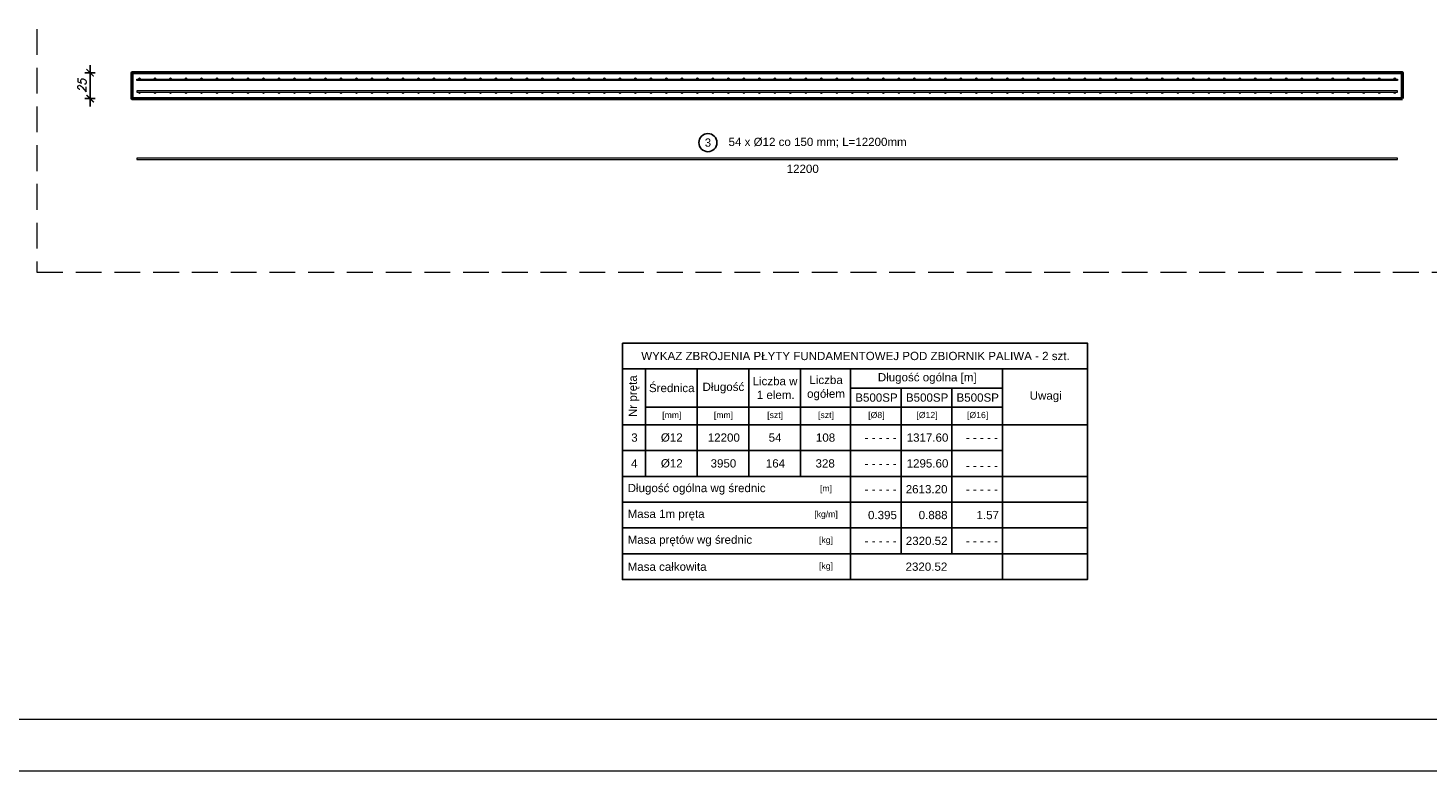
# Model space of a CAD drawing. Header units: millimetres. Extents: x 1814 to 94182, y 11562 to 49454.
# Tile 25 of 143: x 12135 to 13490, y 13147 to 13866. Entities that reach past the tile are written whole.
import ezdxf

# ---------------------------------------------------------------- set-up
doc = ezdxf.new("R2010")
doc.units = ezdxf.units.MM
doc.linetypes.add('DASHED', pattern=[0.75, 0.5, -0.25])
doc.layers.add('odnośnik', color=140, linetype='Continuous')
doc.layers.add('opis', color=50, linetype='Continuous')
doc.layers.add('pomoc', color=210, linetype='Continuous', lineweight=9, plot=False)
for name, color, linetype, lineweight in [('ramka', 84, 'Continuous', 15), ('wymiar', 135, 'Continuous', 9), ('zbrojenie', 123, 'Continuous', 9), ('ściany', 7, 'Continuous', 50)]:
    doc.layers.add(name, color=color, linetype=linetype, lineweight=lineweight)
doc.styles.add('Opisowy', font='arial.ttf')
doc.styles.get("Standard").update_dxf_attribs({"font": 'arial.ttf'})
doc.styles.add('WYMIARY', font='simplex.shx', dxfattribs={"oblique": 15})
doc.dimstyles.new('1-50', dxfattribs={"dimscale": 50, "dimtxt": 0.16, "dimasz": 0.2, "dimexe": 0.1, "dimexo": 0.1, "dimgap": 0.075, "dimtad": 1, "dimdec": 1, "dimrnd": 0.1, "dimzin": 9, "dimtxsty": 'WYMIARY', "dimblk": 'ARCHTICK', "dimcen": 0.2, "dimdle": 0.15, "dimadec": 1, "dimazin": 1, "dimtfac": 1, "dimtdec": 1, "dimtix": 1, "dimtmove": 2, "dimatfit": 3, "dimldrblk": 'ARCHTICK', "dimfxl": 0, "dimarcsym": 0})

# ---------------------------------------------------------------- blocks, each defined once
blk = doc.blocks.new('_ARCHTICK')
at = {"color": 0, "linetype": 'ByBlock', "lineweight": -2}
blk.add_solid([(0.4, 0.31), (0.31, 0.4), (-0.31, -0.4), (-0.4, -0.31)], dxfattribs=at)
blk = doc.blocks.new('*D3255')
at = {"layer": 'Defpoints', "color": 0}
for p in [(12235.8, 13822.6), (12195.5, 13797.6), (12235.8, 13797.6)]:
    blk.add_point(p, dxfattribs=at)
at = {"layer": 'wymiar', "color": 0, "lineweight": -2}
for p, q in [((12200.5, 13822.6), (12190.5, 13822.6)), ((12195.5, 13830.1), (12195.5, 13790.1)), ((12200.5, 13797.6), (12190.5, 13797.6))]:
    blk.add_line(p, q, dxfattribs=at)
at = {"layer": 'wymiar', "color": 0, "lineweight": -2, "xscale": 10, "yscale": 10, "zscale": 10}
for p, rotation in [((12195.5, 13822.6), 90), ((12195.5, 13797.6), 270)]:
    blk.add_blockref('_ARCHTICK', p, dxfattribs=dict(at, rotation=rotation))
at = {"layer": 'wymiar', "color": 0, "insert": (12187.7, 13810.1), "char_height": 8, "attachment_point": 5, "rotation": 90, "style": 'WYMIARY'}
blk.add_mtext('25', dxfattribs=at)

msp = doc.modelspace()

# ---------------------------------------------------------------- hatches: boundary and pattern name
at = {"layer": 'zbrojenie'}
h = msp.add_hatch(color=256, dxfattribs=at)
h.dxf.hatch_style = 1
h.paths.add_polyline_path([(12243.902, 13816.958, -1), (12242.702, 13816.958, -1)])
h = msp.add_hatch(color=256, dxfattribs=at)
h.dxf.hatch_style = 1
h.paths.add_polyline_path([(12258.902, 13816.958, -1), (12257.702, 13816.958, -1)])
h = msp.add_hatch(color=256, dxfattribs=at)
h.dxf.hatch_style = 1
h.paths.add_polyline_path([(12273.902, 13816.958, -1), (12272.702, 13816.958, -1)])
h = msp.add_hatch(color=256, dxfattribs=at)
h.dxf.hatch_style = 1
h.paths.add_polyline_path([(12288.902, 13816.958, -1), (12287.702, 13816.958, -1)])
h = msp.add_hatch(color=256, dxfattribs=at)
h.dxf.hatch_style = 1
h.paths.add_polyline_path([(12303.902, 13816.958, -1), (12302.702, 13816.958, -1)])
h = msp.add_hatch(color=256, dxfattribs=at)
h.dxf.hatch_style = 1
h.paths.add_polyline_path([(12318.902, 13816.958, -1), (12317.702, 13816.958, -1)])
h = msp.add_hatch(color=256, dxfattribs=at)
h.dxf.hatch_style = 1
h.paths.add_polyline_path([(12333.902, 13816.958, -1), (12332.702, 13816.958, -1)])
h = msp.add_hatch(color=256, dxfattribs=at)
h.dxf.hatch_style = 1
h.paths.add_polyline_path([(12348.902, 13816.958, -1), (12347.702, 13816.958, -1)])
h = msp.add_hatch(color=256, dxfattribs=at)
h.dxf.hatch_style = 1
h.paths.add_polyline_path([(12363.902, 13816.958, -1), (12362.702, 13816.958, -1)])
h = msp.add_hatch(color=256, dxfattribs=at)
h.dxf.hatch_style = 1
h.paths.add_polyline_path([(12378.902, 13816.958, -1), (12377.702, 13816.958, -1)])
h = msp.add_hatch(color=256, dxfattribs=at)
h.dxf.hatch_style = 1
h.paths.add_polyline_path([(12393.902, 13816.958, -1), (12392.702, 13816.958, -1)])
h = msp.add_hatch(color=256, dxfattribs=at)
h.dxf.hatch_style = 1
h.paths.add_polyline_path([(12408.902, 13816.958, -1), (12407.702, 13816.958, -1)])
h = msp.add_hatch(color=256, dxfattribs=at)
h.dxf.hatch_style = 1
h.paths.add_polyline_path([(12423.902, 13816.958, -1), (12422.702, 13816.958, -1)])
h = msp.add_hatch(color=256, dxfattribs=at)
h.dxf.hatch_style = 1
h.paths.add_polyline_path([(12438.902, 13816.958, -1), (12437.702, 13816.958, -1)])
h = msp.add_hatch(color=256, dxfattribs=at)
h.dxf.hatch_style = 1
h.paths.add_polyline_path([(12453.902, 13816.958, -1), (12452.702, 13816.958, -1)])
h = msp.add_hatch(color=256, dxfattribs=at)
h.dxf.hatch_style = 1
h.paths.add_polyline_path([(12468.902, 13816.958, -1), (12467.702, 13816.958, -1)])
h = msp.add_hatch(color=256, dxfattribs=at)
h.dxf.hatch_style = 1
h.paths.add_polyline_path([(12483.902, 13816.958, -1), (12482.702, 13816.958, -1)])
h = msp.add_hatch(color=256, dxfattribs=at)
h.dxf.hatch_style = 1
h.paths.add_polyline_path([(12498.902, 13816.958, -1), (12497.702, 13816.958, -1)])
h = msp.add_hatch(color=256, dxfattribs=at)
h.dxf.hatch_style = 1
h.paths.add_polyline_path([(12513.902, 13816.958, -1), (12512.702, 13816.958, -1)])
h = msp.add_hatch(color=256, dxfattribs=at)
h.dxf.hatch_style = 1
h.paths.add_polyline_path([(12528.902, 13816.958, -1), (12527.702, 13816.958, -1)])
h = msp.add_hatch(color=256, dxfattribs=at)
h.dxf.hatch_style = 1
h.paths.add_polyline_path([(12543.902, 13816.958, -1), (12542.702, 13816.958, -1)])
h = msp.add_hatch(color=256, dxfattribs=at)
h.dxf.hatch_style = 1
h.paths.add_polyline_path([(12558.902, 13816.958, -1), (12557.702, 13816.958, -1)])
h = msp.add_hatch(color=256, dxfattribs=at)
h.dxf.hatch_style = 1
h.paths.add_polyline_path([(12573.902, 13816.958, -1), (12572.702, 13816.958, -1)])
h = msp.add_hatch(color=256, dxfattribs=at)
h.dxf.hatch_style = 1
h.paths.add_polyline_path([(12588.902, 13816.958, -1), (12587.702, 13816.958, -1)])
h = msp.add_hatch(color=256, dxfattribs=at)
h.dxf.hatch_style = 1
h.paths.add_polyline_path([(12603.902, 13816.958, -1), (12602.702, 13816.958, -1)])
h = msp.add_hatch(color=256, dxfattribs=at)
h.dxf.hatch_style = 1
h.paths.add_polyline_path([(12618.902, 13816.958, -1), (12617.702, 13816.958, -1)])
h = msp.add_hatch(color=256, dxfattribs=at)
h.dxf.hatch_style = 1
h.paths.add_polyline_path([(12633.902, 13816.958, -1), (12632.702, 13816.958, -1)])
h = msp.add_hatch(color=256, dxfattribs=at)
h.dxf.hatch_style = 1
h.paths.add_polyline_path([(12648.902, 13816.958, -1), (12647.702, 13816.958, -1)])
h = msp.add_hatch(color=256, dxfattribs=at)
h.dxf.hatch_style = 1
h.paths.add_polyline_path([(12663.902, 13816.958, -1), (12662.702, 13816.958, -1)])
h = msp.add_hatch(color=256, dxfattribs=at)
h.dxf.hatch_style = 1
h.paths.add_polyline_path([(12678.902, 13816.958, -1), (12677.702, 13816.958, -1)])
h = msp.add_hatch(color=256, dxfattribs=at)
h.dxf.hatch_style = 1
h.paths.add_polyline_path([(12693.902, 13816.958, -1), (12692.702, 13816.958, -1)])
h = msp.add_hatch(color=256, dxfattribs=at)
h.dxf.hatch_style = 1
h.paths.add_polyline_path([(12708.902, 13816.958, -1), (12707.702, 13816.958, -1)])
h = msp.add_hatch(color=256, dxfattribs=at)
h.dxf.hatch_style = 1
h.paths.add_polyline_path([(12723.902, 13816.958, -1), (12722.702, 13816.958, -1)])
h = msp.add_hatch(color=256, dxfattribs=at)
h.dxf.hatch_style = 1
h.paths.add_polyline_path([(12738.902, 13816.958, -1), (12737.702, 13816.958, -1)])
h = msp.add_hatch(color=256, dxfattribs=at)
h.dxf.hatch_style = 1
h.paths.add_polyline_path([(12753.902, 13816.958, -1), (12752.702, 13816.958, -1)])
h = msp.add_hatch(color=256, dxfattribs=at)
h.dxf.hatch_style = 1
h.paths.add_polyline_path([(12768.902, 13816.958, -1), (12767.702, 13816.958, -1)])
h = msp.add_hatch(color=256, dxfattribs=at)
h.dxf.hatch_style = 1
h.paths.add_polyline_path([(12783.902, 13816.958, -1), (12782.702, 13816.958, -1)])
h = msp.add_hatch(color=256, dxfattribs=at)
h.dxf.hatch_style = 1
h.paths.add_polyline_path([(12798.902, 13816.958, -1), (12797.702, 13816.958, -1)])
h = msp.add_hatch(color=256, dxfattribs=at)
h.dxf.hatch_style = 1
h.paths.add_polyline_path([(12813.902, 13816.958, -1), (12812.702, 13816.958, -1)])
h = msp.add_hatch(color=256, dxfattribs=at)
h.dxf.hatch_style = 1
h.paths.add_polyline_path([(12828.902, 13816.958, -1), (12827.702, 13816.958, -1)])
h = msp.add_hatch(color=256, dxfattribs=at)
h.dxf.hatch_style = 1
h.paths.add_polyline_path([(12843.902, 13816.958, -1), (12842.702, 13816.958, -1)])
h = msp.add_hatch(color=256, dxfattribs=at)
h.dxf.hatch_style = 1
h.paths.add_polyline_path([(12858.902, 13816.958, -1), (12857.702, 13816.958, -1)])
h = msp.add_hatch(color=256, dxfattribs=at)
h.dxf.hatch_style = 1
h.paths.add_polyline_path([(12873.902, 13816.958, -1), (12872.702, 13816.958, -1)])
h = msp.add_hatch(color=256, dxfattribs=at)
h.dxf.hatch_style = 1
h.paths.add_polyline_path([(12888.902, 13816.958, -1), (12887.702, 13816.958, -1)])
h = msp.add_hatch(color=256, dxfattribs=at)
h.dxf.hatch_style = 1
h.paths.add_polyline_path([(12903.902, 13816.958, -1), (12902.702, 13816.958, -1)])
h = msp.add_hatch(color=256, dxfattribs=at)
h.dxf.hatch_style = 1
h.paths.add_polyline_path([(12918.902, 13816.958, -1), (12917.702, 13816.958, -1)])
h = msp.add_hatch(color=256, dxfattribs=at)
h.dxf.hatch_style = 1
h.paths.add_polyline_path([(12933.902, 13816.958, -1), (12932.702, 13816.958, -1)])
h = msp.add_hatch(color=256, dxfattribs=at)
h.dxf.hatch_style = 1
h.paths.add_polyline_path([(12948.902, 13816.958, -1), (12947.702, 13816.958, -1)])
h = msp.add_hatch(color=256, dxfattribs=at)
h.dxf.hatch_style = 1
h.paths.add_polyline_path([(12963.902, 13816.958, -1), (12962.702, 13816.958, -1)])
h = msp.add_hatch(color=256, dxfattribs=at)
h.dxf.hatch_style = 1
h.paths.add_polyline_path([(12978.902, 13816.958, -1), (12977.702, 13816.958, -1)])
h = msp.add_hatch(color=256, dxfattribs=at)
h.dxf.hatch_style = 1
h.paths.add_polyline_path([(12993.902, 13816.958, -1), (12992.702, 13816.958, -1)])
h = msp.add_hatch(color=256, dxfattribs=at)
h.dxf.hatch_style = 1
h.paths.add_polyline_path([(13008.902, 13816.958, -1), (13007.702, 13816.958, -1)])
h = msp.add_hatch(color=256, dxfattribs=at)
h.dxf.hatch_style = 1
h.paths.add_polyline_path([(13023.902, 13816.958, -1), (13022.702, 13816.958, -1)])
h = msp.add_hatch(color=256, dxfattribs=at)
h.dxf.hatch_style = 1
h.paths.add_polyline_path([(13038.902, 13816.958, -1), (13037.702, 13816.958, -1)])
h = msp.add_hatch(color=256, dxfattribs=at)
h.dxf.hatch_style = 1
h.paths.add_polyline_path([(13053.902, 13816.958, -1), (13052.702, 13816.958, -1)])
h = msp.add_hatch(color=256, dxfattribs=at)
h.dxf.hatch_style = 1
h.paths.add_polyline_path([(13068.902, 13816.958, -1), (13067.702, 13816.958, -1)])
h = msp.add_hatch(color=256, dxfattribs=at)
h.dxf.hatch_style = 1
h.paths.add_polyline_path([(13083.902, 13816.958, -1), (13082.702, 13816.958, -1)])
h = msp.add_hatch(color=256, dxfattribs=at)
h.dxf.hatch_style = 1
h.paths.add_polyline_path([(13098.902, 13816.958, -1), (13097.702, 13816.958, -1)])
h = msp.add_hatch(color=256, dxfattribs=at)
h.dxf.hatch_style = 1
h.paths.add_polyline_path([(13113.902, 13816.958, -1), (13112.702, 13816.958, -1)])
h = msp.add_hatch(color=256, dxfattribs=at)
h.dxf.hatch_style = 1
h.paths.add_polyline_path([(13128.902, 13816.958, -1), (13127.702, 13816.958, -1)])
h = msp.add_hatch(color=256, dxfattribs=at)
h.dxf.hatch_style = 1
h.paths.add_polyline_path([(13143.902, 13816.958, -1), (13142.702, 13816.958, -1)])
h = msp.add_hatch(color=256, dxfattribs=at)
h.dxf.hatch_style = 1
h.paths.add_polyline_path([(13158.902, 13816.958, -1), (13157.702, 13816.958, -1)])
h = msp.add_hatch(color=256, dxfattribs=at)
h.dxf.hatch_style = 1
h.paths.add_polyline_path([(13173.902, 13816.958, -1), (13172.702, 13816.958, -1)])
h = msp.add_hatch(color=256, dxfattribs=at)
h.dxf.hatch_style = 1
h.paths.add_polyline_path([(13188.902, 13816.958, -1), (13187.702, 13816.958, -1)])
h = msp.add_hatch(color=256, dxfattribs=at)
h.dxf.hatch_style = 1
h.paths.add_polyline_path([(13203.902, 13816.958, -1), (13202.702, 13816.958, -1)])
h = msp.add_hatch(color=256, dxfattribs=at)
h.dxf.hatch_style = 1
h.paths.add_polyline_path([(13218.902, 13816.958, -1), (13217.702, 13816.958, -1)])
h = msp.add_hatch(color=256, dxfattribs=at)
h.dxf.hatch_style = 1
h.paths.add_polyline_path([(13233.902, 13816.958, -1), (13232.702, 13816.958, -1)])
h = msp.add_hatch(color=256, dxfattribs=at)
h.dxf.hatch_style = 1
h.paths.add_polyline_path([(13248.902, 13816.958, -1), (13247.702, 13816.958, -1)])
h = msp.add_hatch(color=256, dxfattribs=at)
h.dxf.hatch_style = 1
h.paths.add_polyline_path([(13263.902, 13816.958, -1), (13262.702, 13816.958, -1)])
h = msp.add_hatch(color=256, dxfattribs=at)
h.dxf.hatch_style = 1
h.paths.add_polyline_path([(13278.902, 13816.958, -1), (13277.702, 13816.958, -1)])
h = msp.add_hatch(color=256, dxfattribs=at)
h.dxf.hatch_style = 1
h.paths.add_polyline_path([(13293.902, 13816.958, -1), (13292.702, 13816.958, -1)])
h = msp.add_hatch(color=256, dxfattribs=at)
h.dxf.hatch_style = 1
h.paths.add_polyline_path([(13308.902, 13816.958, -1), (13307.702, 13816.958, -1)])
h = msp.add_hatch(color=256, dxfattribs=at)
h.dxf.hatch_style = 1
h.paths.add_polyline_path([(13323.902, 13816.958, -1), (13322.702, 13816.958, -1)])
h = msp.add_hatch(color=256, dxfattribs=at)
h.dxf.hatch_style = 1
h.paths.add_polyline_path([(13338.902, 13816.958, -1), (13337.702, 13816.958, -1)])
h = msp.add_hatch(color=256, dxfattribs=at)
h.dxf.hatch_style = 1
h.paths.add_polyline_path([(13353.902, 13816.958, -1), (13352.702, 13816.958, -1)])
h = msp.add_hatch(color=256, dxfattribs=at)
h.dxf.hatch_style = 1
h.paths.add_polyline_path([(13368.902, 13816.958, -1), (13367.702, 13816.958, -1)])
h = msp.add_hatch(color=256, dxfattribs=at)
h.dxf.hatch_style = 1
h.paths.add_polyline_path([(13383.902, 13816.958, -1), (13382.702, 13816.958, -1)])
h = msp.add_hatch(color=256, dxfattribs=at)
h.dxf.hatch_style = 1
h.paths.add_polyline_path([(13398.902, 13816.958, -1), (13397.702, 13816.958, -1)])
h = msp.add_hatch(color=256, dxfattribs=at)
h.dxf.hatch_style = 1
h.paths.add_polyline_path([(13413.902, 13816.958, -1), (13412.702, 13816.958, -1)])
h = msp.add_hatch(color=256, dxfattribs=at)
h.dxf.hatch_style = 1
h.paths.add_polyline_path([(13428.902, 13816.958, -1), (13427.702, 13816.958, -1)])
h = msp.add_hatch(color=256, dxfattribs=at)
h.dxf.hatch_style = 1
h.paths.add_polyline_path([(13443.902, 13816.958, -1), (13442.702, 13816.958, -1)])
h = msp.add_hatch(color=256, dxfattribs=at)
h.dxf.hatch_style = 1
h.paths.add_polyline_path([(13458.902, 13816.958, -1), (13457.702, 13816.958, -1)])
h = msp.add_hatch(color=256, dxfattribs=at)
h.dxf.hatch_style = 1
h.paths.add_polyline_path([(12243.902, 13803.158, 1), (12242.702, 13803.158, 1)])
h = msp.add_hatch(color=256, dxfattribs=at)
h.dxf.hatch_style = 1
h.paths.add_polyline_path([(12258.902, 13803.158, 1), (12257.702, 13803.158, 1)])
h = msp.add_hatch(color=256, dxfattribs=at)
h.dxf.hatch_style = 1
h.paths.add_polyline_path([(12273.902, 13803.158, 1), (12272.702, 13803.158, 1)])
h = msp.add_hatch(color=256, dxfattribs=at)
h.dxf.hatch_style = 1
h.paths.add_polyline_path([(12288.902, 13803.158, 1), (12287.702, 13803.158, 1)])
h = msp.add_hatch(color=256, dxfattribs=at)
h.dxf.hatch_style = 1
h.paths.add_polyline_path([(12303.902, 13803.158, 1), (12302.702, 13803.158, 1)])
h = msp.add_hatch(color=256, dxfattribs=at)
h.dxf.hatch_style = 1
h.paths.add_polyline_path([(12318.902, 13803.158, 1), (12317.702, 13803.158, 1)])
h = msp.add_hatch(color=256, dxfattribs=at)
h.dxf.hatch_style = 1
h.paths.add_polyline_path([(12333.902, 13803.158, 1), (12332.702, 13803.158, 1)])
h = msp.add_hatch(color=256, dxfattribs=at)
h.dxf.hatch_style = 1
h.paths.add_polyline_path([(12348.902, 13803.158, 1), (12347.702, 13803.158, 1)])
h = msp.add_hatch(color=256, dxfattribs=at)
h.dxf.hatch_style = 1
h.paths.add_polyline_path([(12363.902, 13803.158, 1), (12362.702, 13803.158, 1)])
h = msp.add_hatch(color=256, dxfattribs=at)
h.dxf.hatch_style = 1
h.paths.add_polyline_path([(12378.902, 13803.158, 1), (12377.702, 13803.158, 1)])
h = msp.add_hatch(color=256, dxfattribs=at)
h.dxf.hatch_style = 1
h.paths.add_polyline_path([(12393.902, 13803.158, 1), (12392.702, 13803.158, 1)])
h = msp.add_hatch(color=256, dxfattribs=at)
h.dxf.hatch_style = 1
h.paths.add_polyline_path([(12408.902, 13803.158, 1), (12407.702, 13803.158, 1)])
h = msp.add_hatch(color=256, dxfattribs=at)
h.dxf.hatch_style = 1
h.paths.add_polyline_path([(12423.902, 13803.158, 1), (12422.702, 13803.158, 1)])
h = msp.add_hatch(color=256, dxfattribs=at)
h.dxf.hatch_style = 1
h.paths.add_polyline_path([(12438.902, 13803.158, 1), (12437.702, 13803.158, 1)])
h = msp.add_hatch(color=256, dxfattribs=at)
h.dxf.hatch_style = 1
h.paths.add_polyline_path([(12453.902, 13803.158, 1), (12452.702, 13803.158, 1)])
h = msp.add_hatch(color=256, dxfattribs=at)
h.dxf.hatch_style = 1
h.paths.add_polyline_path([(12468.902, 13803.158, 1), (12467.702, 13803.158, 1)])
h = msp.add_hatch(color=256, dxfattribs=at)
h.dxf.hatch_style = 1
h.paths.add_polyline_path([(12483.902, 13803.158, 1), (12482.702, 13803.158, 1)])
h = msp.add_hatch(color=256, dxfattribs=at)
h.dxf.hatch_style = 1
h.paths.add_polyline_path([(12498.902, 13803.158, 1), (12497.702, 13803.158, 1)])
h = msp.add_hatch(color=256, dxfattribs=at)
h.dxf.hatch_style = 1
h.paths.add_polyline_path([(12513.902, 13803.158, 1), (12512.702, 13803.158, 1)])
h = msp.add_hatch(color=256, dxfattribs=at)
h.dxf.hatch_style = 1
h.paths.add_polyline_path([(12528.902, 13803.158, 1), (12527.702, 13803.158, 1)])
h = msp.add_hatch(color=256, dxfattribs=at)
h.dxf.hatch_style = 1
h.paths.add_polyline_path([(12543.902, 13803.158, 1), (12542.702, 13803.158, 1)])
h = msp.add_hatch(color=256, dxfattribs=at)
h.dxf.hatch_style = 1
h.paths.add_polyline_path([(12558.902, 13803.158, 1), (12557.702, 13803.158, 1)])
h = msp.add_hatch(color=256, dxfattribs=at)
h.dxf.hatch_style = 1
h.paths.add_polyline_path([(12573.902, 13803.158, 1), (12572.702, 13803.158, 1)])
h = msp.add_hatch(color=256, dxfattribs=at)
h.dxf.hatch_style = 1
h.paths.add_polyline_path([(12588.902, 13803.158, 1), (12587.702, 13803.158, 1)])
h = msp.add_hatch(color=256, dxfattribs=at)
h.dxf.hatch_style = 1
h.paths.add_polyline_path([(12603.902, 13803.158, 1), (12602.702, 13803.158, 1)])
h = msp.add_hatch(color=256, dxfattribs=at)
h.dxf.hatch_style = 1
h.paths.add_polyline_path([(12618.902, 13803.158, 1), (12617.702, 13803.158, 1)])
h = msp.add_hatch(color=256, dxfattribs=at)
h.dxf.hatch_style = 1
h.paths.add_polyline_path([(12633.902, 13803.158, 1), (12632.702, 13803.158, 1)])
h = msp.add_hatch(color=256, dxfattribs=at)
h.dxf.hatch_style = 1
h.paths.add_polyline_path([(12648.902, 13803.158, 1), (12647.702, 13803.158, 1)])
h = msp.add_hatch(color=256, dxfattribs=at)
h.dxf.hatch_style = 1
h.paths.add_polyline_path([(12663.902, 13803.158, 1), (12662.702, 13803.158, 1)])
h = msp.add_hatch(color=256, dxfattribs=at)
h.dxf.hatch_style = 1
h.paths.add_polyline_path([(12678.902, 13803.158, 1), (12677.702, 13803.158, 1)])
h = msp.add_hatch(color=256, dxfattribs=at)
h.dxf.hatch_style = 1
h.paths.add_polyline_path([(12693.902, 13803.158, 1), (12692.702, 13803.158, 1)])
h = msp.add_hatch(color=256, dxfattribs=at)
h.dxf.hatch_style = 1
h.paths.add_polyline_path([(12708.902, 13803.158, 1), (12707.702, 13803.158, 1)])
h = msp.add_hatch(color=256, dxfattribs=at)
h.dxf.hatch_style = 1
h.paths.add_polyline_path([(12723.902, 13803.158, 1), (12722.702, 13803.158, 1)])
h = msp.add_hatch(color=256, dxfattribs=at)
h.dxf.hatch_style = 1
h.paths.add_polyline_path([(12738.902, 13803.158, 1), (12737.702, 13803.158, 1)])
h = msp.add_hatch(color=256, dxfattribs=at)
h.dxf.hatch_style = 1
h.paths.add_polyline_path([(12753.902, 13803.158, 1), (12752.702, 13803.158, 1)])
h = msp.add_hatch(color=256, dxfattribs=at)
h.dxf.hatch_style = 1
h.paths.add_polyline_path([(12768.902, 13803.158, 1), (12767.702, 13803.158, 1)])
h = msp.add_hatch(color=256, dxfattribs=at)
h.dxf.hatch_style = 1
h.paths.add_polyline_path([(12783.902, 13803.158, 1), (12782.702, 13803.158, 1)])
h = msp.add_hatch(color=256, dxfattribs=at)
h.dxf.hatch_style = 1
h.paths.add_polyline_path([(12798.902, 13803.158, 1), (12797.702, 13803.158, 1)])
h = msp.add_hatch(color=256, dxfattribs=at)
h.dxf.hatch_style = 1
h.paths.add_polyline_path([(12813.902, 13803.158, 1), (12812.702, 13803.158, 1)])
h = msp.add_hatch(color=256, dxfattribs=at)
h.dxf.hatch_style = 1
h.paths.add_polyline_path([(12828.902, 13803.158, 1), (12827.702, 13803.158, 1)])
h = msp.add_hatch(color=256, dxfattribs=at)
h.dxf.hatch_style = 1
h.paths.add_polyline_path([(12843.902, 13803.158, 1), (12842.702, 13803.158, 1)])
h = msp.add_hatch(color=256, dxfattribs=at)
h.dxf.hatch_style = 1
h.paths.add_polyline_path([(12858.902, 13803.158, 1), (12857.702, 13803.158, 1)])
h = msp.add_hatch(color=256, dxfattribs=at)
h.dxf.hatch_style = 1
h.paths.add_polyline_path([(12873.902, 13803.158, 1), (12872.702, 13803.158, 1)])
h = msp.add_hatch(color=256, dxfattribs=at)
h.dxf.hatch_style = 1
h.paths.add_polyline_path([(12888.902, 13803.158, 1), (12887.702, 13803.158, 1)])
h = msp.add_hatch(color=256, dxfattribs=at)
h.dxf.hatch_style = 1
h.paths.add_polyline_path([(12903.902, 13803.158, 1), (12902.702, 13803.158, 1)])
h = msp.add_hatch(color=256, dxfattribs=at)
h.dxf.hatch_style = 1
h.paths.add_polyline_path([(12918.902, 13803.158, 1), (12917.702, 13803.158, 1)])
h = msp.add_hatch(color=256, dxfattribs=at)
h.dxf.hatch_style = 1
h.paths.add_polyline_path([(12933.902, 13803.158, 1), (12932.702, 13803.158, 1)])
h = msp.add_hatch(color=256, dxfattribs=at)
h.dxf.hatch_style = 1
h.paths.add_polyline_path([(12948.902, 13803.158, 1), (12947.702, 13803.158, 1)])
h = msp.add_hatch(color=256, dxfattribs=at)
h.dxf.hatch_style = 1
h.paths.add_polyline_path([(12963.902, 13803.158, 1), (12962.702, 13803.158, 1)])
h = msp.add_hatch(color=256, dxfattribs=at)
h.dxf.hatch_style = 1
h.paths.add_polyline_path([(12978.902, 13803.158, 1), (12977.702, 13803.158, 1)])
h = msp.add_hatch(color=256, dxfattribs=at)
h.dxf.hatch_style = 1
h.paths.add_polyline_path([(12993.902, 13803.158, 1), (12992.702, 13803.158, 1)])
h = msp.add_hatch(color=256, dxfattribs=at)
h.dxf.hatch_style = 1
h.paths.add_polyline_path([(13008.902, 13803.158, 1), (13007.702, 13803.158, 1)])
h = msp.add_hatch(color=256, dxfattribs=at)
h.dxf.hatch_style = 1
h.paths.add_polyline_path([(13023.902, 13803.158, 1), (13022.702, 13803.158, 1)])
h = msp.add_hatch(color=256, dxfattribs=at)
h.dxf.hatch_style = 1
h.paths.add_polyline_path([(13038.902, 13803.158, 1), (13037.702, 13803.158, 1)])
h = msp.add_hatch(color=256, dxfattribs=at)
h.dxf.hatch_style = 1
h.paths.add_polyline_path([(13053.902, 13803.158, 1), (13052.702, 13803.158, 1)])
h = msp.add_hatch(color=256, dxfattribs=at)
h.dxf.hatch_style = 1
h.paths.add_polyline_path([(13068.902, 13803.158, 1), (13067.702, 13803.158, 1)])
h = msp.add_hatch(color=256, dxfattribs=at)
h.dxf.hatch_style = 1
h.paths.add_polyline_path([(13083.902, 13803.158, 1), (13082.702, 13803.158, 1)])
h = msp.add_hatch(color=256, dxfattribs=at)
h.dxf.hatch_style = 1
h.paths.add_polyline_path([(13098.902, 13803.158, 1), (13097.702, 13803.158, 1)])
h = msp.add_hatch(color=256, dxfattribs=at)
h.dxf.hatch_style = 1
h.paths.add_polyline_path([(13113.902, 13803.158, 1), (13112.702, 13803.158, 1)])
h = msp.add_hatch(color=256, dxfattribs=at)
h.dxf.hatch_style = 1
h.paths.add_polyline_path([(13128.902, 13803.158, 1), (13127.702, 13803.158, 1)])
h = msp.add_hatch(color=256, dxfattribs=at)
h.dxf.hatch_style = 1
h.paths.add_polyline_path([(13143.902, 13803.158, 1), (13142.702, 13803.158, 1)])
h = msp.add_hatch(color=256, dxfattribs=at)
h.dxf.hatch_style = 1
h.paths.add_polyline_path([(13158.902, 13803.158, 1), (13157.702, 13803.158, 1)])
h = msp.add_hatch(color=256, dxfattribs=at)
h.dxf.hatch_style = 1
h.paths.add_polyline_path([(13173.902, 13803.158, 1), (13172.702, 13803.158, 1)])
h = msp.add_hatch(color=256, dxfattribs=at)
h.dxf.hatch_style = 1
h.paths.add_polyline_path([(13188.902, 13803.158, 1), (13187.702, 13803.158, 1)])
h = msp.add_hatch(color=256, dxfattribs=at)
h.dxf.hatch_style = 1
h.paths.add_polyline_path([(13203.902, 13803.158, 1), (13202.702, 13803.158, 1)])
h = msp.add_hatch(color=256, dxfattribs=at)
h.dxf.hatch_style = 1
h.paths.add_polyline_path([(13218.902, 13803.158, 1), (13217.702, 13803.158, 1)])
h = msp.add_hatch(color=256, dxfattribs=at)
h.dxf.hatch_style = 1
h.paths.add_polyline_path([(13233.902, 13803.158, 1), (13232.702, 13803.158, 1)])
h = msp.add_hatch(color=256, dxfattribs=at)
h.dxf.hatch_style = 1
h.paths.add_polyline_path([(13248.902, 13803.158, 1), (13247.702, 13803.158, 1)])
h = msp.add_hatch(color=256, dxfattribs=at)
h.dxf.hatch_style = 1
h.paths.add_polyline_path([(13263.902, 13803.158, 1), (13262.702, 13803.158, 1)])
h = msp.add_hatch(color=256, dxfattribs=at)
h.dxf.hatch_style = 1
h.paths.add_polyline_path([(13278.902, 13803.158, 1), (13277.702, 13803.158, 1)])
h = msp.add_hatch(color=256, dxfattribs=at)
h.dxf.hatch_style = 1
h.paths.add_polyline_path([(13293.902, 13803.158, 1), (13292.702, 13803.158, 1)])
h = msp.add_hatch(color=256, dxfattribs=at)
h.dxf.hatch_style = 1
h.paths.add_polyline_path([(13308.902, 13803.158, 1), (13307.702, 13803.158, 1)])
h = msp.add_hatch(color=256, dxfattribs=at)
h.dxf.hatch_style = 1
h.paths.add_polyline_path([(13323.902, 13803.158, 1), (13322.702, 13803.158, 1)])
h = msp.add_hatch(color=256, dxfattribs=at)
h.dxf.hatch_style = 1
h.paths.add_polyline_path([(13338.902, 13803.158, 1), (13337.702, 13803.158, 1)])
h = msp.add_hatch(color=256, dxfattribs=at)
h.dxf.hatch_style = 1
h.paths.add_polyline_path([(13353.902, 13803.158, 1), (13352.702, 13803.158, 1)])
h = msp.add_hatch(color=256, dxfattribs=at)
h.dxf.hatch_style = 1
h.paths.add_polyline_path([(13368.902, 13803.158, 1), (13367.702, 13803.158, 1)])
h = msp.add_hatch(color=256, dxfattribs=at)
h.dxf.hatch_style = 1
h.paths.add_polyline_path([(13383.902, 13803.158, 1), (13382.702, 13803.158, 1)])
h = msp.add_hatch(color=256, dxfattribs=at)
h.dxf.hatch_style = 1
h.paths.add_polyline_path([(13398.902, 13803.158, 1), (13397.702, 13803.158, 1)])
h = msp.add_hatch(color=256, dxfattribs=at)
h.dxf.hatch_style = 1
h.paths.add_polyline_path([(13413.902, 13803.158, 1), (13412.702, 13803.158, 1)])
h = msp.add_hatch(color=256, dxfattribs=at)
h.dxf.hatch_style = 1
h.paths.add_polyline_path([(13428.902, 13803.158, 1), (13427.702, 13803.158, 1)])
h = msp.add_hatch(color=256, dxfattribs=at)
h.dxf.hatch_style = 1
h.paths.add_polyline_path([(13443.902, 13803.158, 1), (13442.702, 13803.158, 1)])
h = msp.add_hatch(color=256, dxfattribs=at)
h.dxf.hatch_style = 1
h.paths.add_polyline_path([(13458.902, 13803.158, 1), (13457.702, 13803.158, 1)])

# ---------------------------------------------------------------- linework, layer by layer
at = {"layer": 'odnośnik', "ltscale": 0.2}
for p, q in [((12710.794, 13535.85), (13160.794, 13535.85)), ((12732.995, 13535.85), (12732.995, 13431.85)), ((12782.995, 13535.85), (12782.995, 13431.85)), ((12832.995, 13535.85), (12832.995, 13431.85)), ((12882.995, 13535.85), (12882.995, 13431.85)), ((12931.495, 13535.85), (12931.495, 13331.85)), ((13078.495, 13535.85), (13078.495, 13331.85)), ((12931.495, 13517.35), (13078.495, 13517.35)), ((12980.495, 13517.35), (12980.495, 13356.85)), ((13029.495, 13517.35), (13029.495, 13356.85)), ((12732.995, 13498.85), (13078.495, 13498.85)), ((12710.794, 13481.85), (13160.794, 13481.85)), ((12710.794, 13456.85), (13078.495, 13456.85)), ((12710.794, 13431.85), (13160.794, 13431.85)), ((12710.794, 13406.85), (13160.794, 13406.85)), ((12710.794, 13381.85), (13160.794, 13381.85)), ((12710.794, 13356.85), (13160.794, 13356.85))]:
    msp.add_line(p, q, dxfattribs=at)
msp.add_lwpolyline([(12710.794, 13560.85), (13160.794, 13560.85), (13160.794, 13331.85), (12710.794, 13331.85)], close=True, dxfattribs=at)
at = {"layer": 'odnośnik'}
msp.add_circle((12793.475, 13754.958), 8.75, dxfattribs=at)
at = {"layer": 'pomoc'}
msp.add_lwpolyline([(10996.286, 14631.57), (15496.286, 14631.57), (15496.286, 13146.57), (10996.286, 13146.57)], close=True, dxfattribs=at)
at = {"layer": 'ramka', "linetype": 'Continuous'}
msp.add_line((15446.286, 13196.57), (10996.286, 13196.57), dxfattribs=at)
at = {"layer": 'ramka', "linetype": 'DASHED', "ltscale": 50}
msp.add_lwpolyline([(12144.072, 13629.457), (13698.072, 13629.457), (13698.072, 14502.436), (12144.072, 14502.436)], close=True, dxfattribs=at)
at = {"layer": 'zbrojenie'}
for points in [[(12240.802, 13815.158), (12240.802, 13816.358), (13460.802, 13816.358), (13460.802, 13815.158), (12240.802, 13815.158)], [(12240.802, 13804.958), (12240.802, 13803.758), (13460.802, 13803.758), (13460.802, 13804.958), (12240.802, 13804.958)], [(12240.802, 13739.958), (12240.802, 13738.758), (13460.802, 13738.758), (13460.802, 13739.958), (12240.802, 13739.958)]]:
    msp.add_lwpolyline(points, dxfattribs=at)
for centre in [(12243.302, 13816.958), (12258.302, 13816.958), (12273.302, 13816.958), (12288.302, 13816.958), (12303.302, 13816.958), (12318.302, 13816.958), (12333.302, 13816.958), (12348.302, 13816.958), (12363.302, 13816.958), (12378.302, 13816.958), (12393.302, 13816.958), (12408.302, 13816.958), (12423.302, 13816.958), (12438.302, 13816.958), (12453.302, 13816.958), (12468.302, 13816.958), (12483.302, 13816.958), (12498.302, 13816.958), (12513.302, 13816.958), (12528.302, 13816.958), (12543.302, 13816.958), (12558.302, 13816.958), (12573.302, 13816.958), (12588.302, 13816.958), (12603.302, 13816.958), (12618.302, 13816.958), (12633.302, 13816.958), (12648.302, 13816.958), (12663.302, 13816.958), (12678.302, 13816.958), (12693.302, 13816.958), (12708.302, 13816.958), (12723.302, 13816.958), (12738.302, 13816.958), (12753.302, 13816.958), (12768.302, 13816.958), (12783.302, 13816.958), (12798.302, 13816.958), (12813.302, 13816.958), (12828.302, 13816.958), (12843.302, 13816.958), (12858.302, 13816.958), (12873.302, 13816.958), (12888.302, 13816.958), (12903.302, 13816.958), (12918.302, 13816.958), (12933.302, 13816.958), (12948.302, 13816.958), (12963.302, 13816.958), (12978.302, 13816.958), (12993.302, 13816.958), (13008.302, 13816.958), (13023.302, 13816.958), (13038.302, 13816.958), (13053.302, 13816.958), (13068.302, 13816.958), (13083.302, 13816.958), (13098.302, 13816.958), (13113.302, 13816.958), (13128.302, 13816.958), (13143.302, 13816.958), (13158.302, 13816.958), (13173.302, 13816.958), (13188.302, 13816.958), (13203.302, 13816.958), (13218.302, 13816.958), (13233.302, 13816.958), (13248.302, 13816.958), (13263.302, 13816.958), (13278.302, 13816.958), (13293.302, 13816.958), (13308.302, 13816.958), (13323.302, 13816.958), (13338.302, 13816.958), (13353.302, 13816.958), (13368.302, 13816.958), (13383.302, 13816.958), (13398.302, 13816.958), (13413.302, 13816.958), (13428.302, 13816.958), (13443.302, 13816.958), (13458.302, 13816.958), (12243.302, 13803.158), (12258.302, 13803.158), (12273.302, 13803.158), (12288.302, 13803.158), (12303.302, 13803.158), (12318.302, 13803.158), (12333.302, 13803.158), (12348.302, 13803.158), (12363.302, 13803.158), (12378.302, 13803.158), (12393.302, 13803.158), (12408.302, 13803.158), (12423.302, 13803.158), (12438.302, 13803.158), (12453.302, 13803.158), (12468.302, 13803.158), (12483.302, 13803.158), (12498.302, 13803.158), (12513.302, 13803.158), (12528.302, 13803.158), (12543.302, 13803.158), (12558.302, 13803.158), (12573.302, 13803.158), (12588.302, 13803.158), (12603.302, 13803.158), (12618.302, 13803.158), (12633.302, 13803.158), (12648.302, 13803.158), (12663.302, 13803.158), (12678.302, 13803.158), (12693.302, 13803.158), (12708.302, 13803.158), (12723.302, 13803.158), (12738.302, 13803.158), (12753.302, 13803.158), (12768.302, 13803.158), (12783.302, 13803.158), (12798.302, 13803.158), (12813.302, 13803.158), (12828.302, 13803.158), (12843.302, 13803.158), (12858.302, 13803.158), (12873.302, 13803.158), (12888.302, 13803.158), (12903.302, 13803.158), (12918.302, 13803.158), (12933.302, 13803.158), (12948.302, 13803.158), (12963.302, 13803.158), (12978.302, 13803.158), (12993.302, 13803.158), (13008.302, 13803.158), (13023.302, 13803.158), (13038.302, 13803.158), (13053.302, 13803.158), (13068.302, 13803.158), (13083.302, 13803.158), (13098.302, 13803.158), (13113.302, 13803.158), (13128.302, 13803.158), (13143.302, 13803.158), (13158.302, 13803.158), (13173.302, 13803.158), (13188.302, 13803.158), (13203.302, 13803.158), (13218.302, 13803.158), (13233.302, 13803.158), (13248.302, 13803.158), (13263.302, 13803.158), (13278.302, 13803.158), (13293.302, 13803.158), (13308.302, 13803.158), (13323.302, 13803.158), (13338.302, 13803.158), (13353.302, 13803.158), (13368.302, 13803.158), (13383.302, 13803.158), (13398.302, 13803.158), (13413.302, 13803.158), (13428.302, 13803.158), (13443.302, 13803.158), (13458.302, 13803.158)]:
    msp.add_circle(centre, 0.6, dxfattribs=at)
at = {"layer": 'ściany'}
msp.add_lwpolyline([(13465.802, 13797.558), (13465.802, 13822.558), (12235.802, 13822.558), (12235.802, 13797.558)], close=True, dxfattribs=at)

# ---------------------------------------------------------------- texts
at = {"layer": 'opis', "char_height": 8, "style": 'Opisowy'}
for s, width, insert, attachment_point in [('3', 17.26219, (12793.473, 13754.957), 5), ('54 x Ø12 co 150 mm; L=12200mm', 195.56748, (12813.475, 13754.958), 4), ('12200', 56.37214, (12885.254, 13729.557), 5)]:
    msp.add_mtext_dynamic_manual_height_columns(s, width=width, gutter_width=20, heights=[8.766], dxfattribs=dict(at, insert=insert, attachment_point=attachment_point))
at = {"layer": 'opis', "ltscale": 0.5}
for s, insert, char_height, width, attachment_point in [('{\\W5.84666; }WYKAZ ZBROJENIA PŁYTY FUNDAMENTOWEJ POD ZBIORNIK PALIWA - 2 szt.', (12710.794, 13548.35), 8, 450, 4), ('{\\W1.195518; }Liczba w\\P{\\W2.502196; }1 elem.', (12832.995, 13517.35), 8, 50, 4), ('{\\W2.816014; }Liczba\\P{\\W2.08315; }ogółem', (12882.995, 13517.35), 8, 48.5, 4), ('{\\W8.521748; }Długość ogólna [m]', (12931.495, 13526.6), 8, 147, 4), ('{\\W1.105887; }Średnica', (12732.995, 13517.35), 8, 50, 4), ('{\\W1.705184; }Długość', (12782.995, 13517.35), 8, 50, 4), ('{\\W1.496704; }B500SP', (12931.495, 13508.1), 8, 49, 4), ('{\\W1.496704; }B500SP', (12980.495, 13508.1), 8, 49, 4), ('{\\W1.496704; }B500SP', (13029.495, 13508.1), 8, 49, 4), ('{\\W8.515261; }Uwagi', (13078.495, 13508.85), 8, 82.29941, 4), ('{\\W6.975981; }[mm]', (12732.995, 13490.35), 6, 50, 4), ('{\\W6.975981; }[mm]', (12782.995, 13490.35), 6, 50, 4), ('{\\W7.674575; }[szt]', (12832.995, 13490.35), 6, 50, 4), ('{\\W7.352519; }[szt]', (12882.995, 13490.35), 6, 48.5, 4), ('{\\W7.358816; }[Ø8]', (12931.495, 13490.35), 6, 49, 4), ('{\\W6.357937; }[Ø12]', (12980.495, 13490.35), 6, 49, 4), ('{\\W6.357937; }[Ø16]', (13029.495, 13490.35), 6, 49, 4), ('{\\W2.731333; }3', (12710.794, 13469.35), 8, 22.20059, 4), ('{\\W4.817662; }Ø12', (12732.995, 13469.35), 8, 50, 4), ('{\\W3.329086; }12200', (12782.995, 13469.35), 8, 50, 4), ('{\\W6.211335; }54', (12832.995, 13469.35), 8, 50, 4), ('{\\W5.323813; }108', (12881.495, 13469.35), 8, 50, 4), ('{\\W1.724077; }1317.60', (12980.495, 13469.35), 8, 44, 4), ('{\\W4.404217; }- - - - -', (12931.495, 13469.35), 8, 44, 4), ('{\\W4.404217; }- - - - -', (13029.495, 13469.35), 8, 44, 4), ('{\\W2.683881; }4', (12710.794, 13444.35), 8, 22.20059, 4), ('{\\W4.817662; }Ø12', (12732.995, 13444.35), 8, 50, 4), ('{\\W4.209578; }3950', (12782.995, 13444.35), 8, 50, 4), ('{\\W5.331722; }164', (12832.995, 13444.35), 8, 50, 4), ('{\\W5.203427; }328', (12881.495, 13444.35), 8, 50, 4), ('{\\W4.404217; }- - - - -', (12931.495, 13444.35), 8, 44, 4), ('{\\W1.724077; }1295.60', (12980.495, 13444.35), 8, 44, 4), ('{\\W4.404217; }- - - - -', (13029.495, 13442.35), 8, 44, 4), ('Długość ogólna wg średnic', (12715.794, 13419.35), 8, 220.70059, 4), ('{\\W8.153046; }[m]', (12882.995, 13419.35), 6, 48.5, 4), ('{\\W4.404217; }- - - - -', (12931.495, 13419.35), 8, 44, 4), ('{\\W1.437609; }2613.20', (12980.495, 13419.35), 8, 44, 4), ('{\\W4.404217; }- - - - -', (13029.495, 13419.35), 8, 44, 4), ('Masa 1m pręta', (12715.794, 13394.35), 8, 220.70059, 4), ('{\\W5.752343; }[kg/m]', (12882.995, 13394.35), 6, 48.5, 4), ('{\\W5.456942; }0.395', (12931.495, 13394.35), 8, 44, 4), ('{\\W5.471001; }0.888', (12980.495, 13394.35), 8, 44, 4), ('{\\W7.720562; }1.57', (13029.495, 13394.35), 8, 44, 4), ('Masa prętów wg średnic', (12715.794, 13369.35), 8, 220.70059, 4), ('{\\W7.751464; }[kg]', (12882.995, 13369.35), 6, 48.5, 4), ('{\\W4.404217; }- - - - -', (12931.495, 13369.35), 8, 44, 4), ('{\\W1.455184; }2320.52', (12980.495, 13369.35), 8, 44, 4), ('{\\W4.404217; }- - - - -', (13029.495, 13369.35), 8, 44, 4), ('Masa całkowita', (12715.794, 13344.35), 8, 220.70059, 4), ('{\\W7.751464; }[kg]', (12882.995, 13344.294), 6, 48.5, 4), ('2320.52', (13004.995, 13344.35), 8, 147, 5)]:
    msp.add_mtext(s, dxfattribs=dict(at, insert=insert, char_height=char_height, width=width, attachment_point=attachment_point))
at = {"layer": 'opis', "ltscale": 0.5, "insert": (12721.895, 13481.85), "char_height": 8, "width": 54, "attachment_point": 4, "rotation": 90}
msp.add_mtext('{\\W2.408172; }Nr pręta', dxfattribs=at)

# ---------------------------------------------------------------- dimensions: what is measured, and where the dimension line sits
at = {"layer": 'wymiar'}
dim = msp.add_linear_dim(base=(12195.476, 13797.558), p1=(12235.802, 13822.558), p2=(12235.802, 13797.558), angle=90, dimstyle='1-50', dxfattribs=at)
dim.commit()
dim.dimension.update_dxf_attribs({"geometry": '*D3255', "text_midpoint": (12187.726, 13810.058)})

doc.saveas('drawing.dxf')
